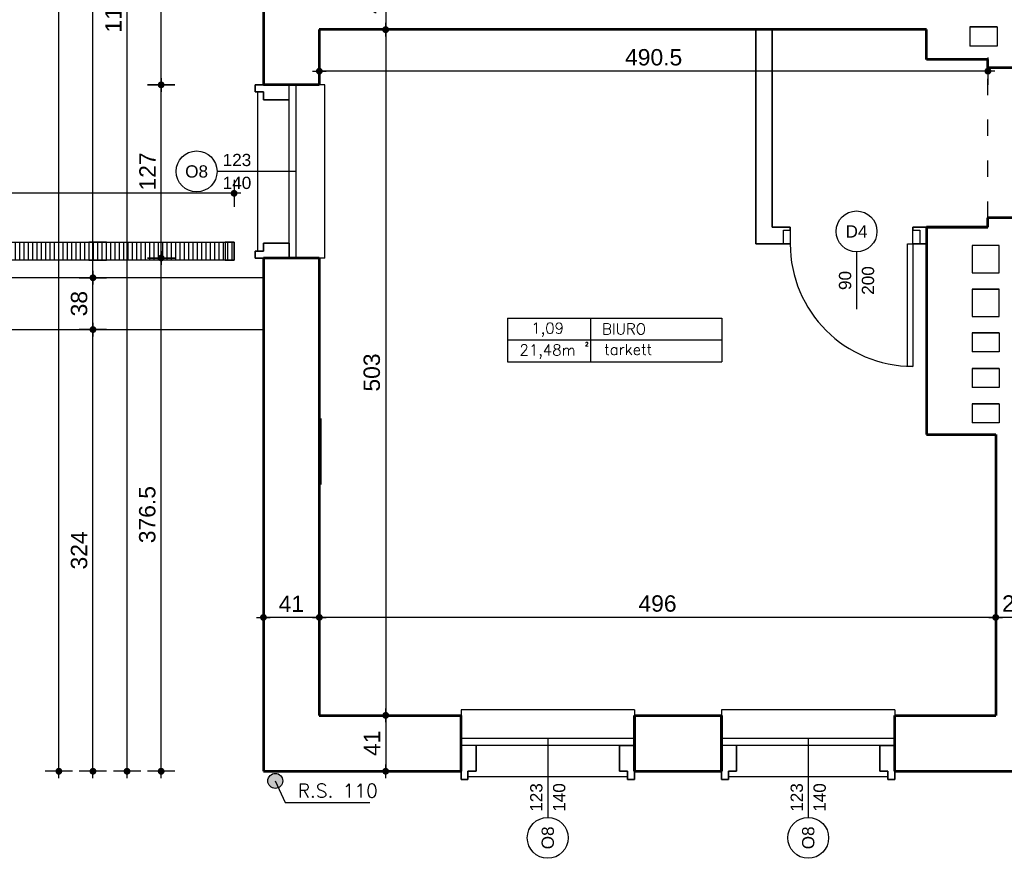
# Model space of a CAD drawing. Header units: millimetres. Extents: x 11979 to 37895, y 18730 to 47884.
# Tile 147 of 256: x 34174 to 34896, y 41423 to 42042. Entities that reach past the tile are written whole.
import ezdxf
from ezdxf.enums import TextEntityAlignment as Align

# ---------------------------------------------------------------- set-up
doc = ezdxf.new("R2010")
doc.units = ezdxf.units.MM
doc.linetypes.add('ACAD_ISO03W100', pattern=[30, 12, -18])
for name, color, linetype in [('-LI-WIDOK', 2, 'Continuous'), ('-WYMIAR', 8, 'Continuous'), ('_drzwi łuk', 1, 'Continuous'), ('_PROJEKTOWANE', 5, 'Continuous'), ('drzwi łuk', 1, 'Continuous'), ('PROJEKTOWANE', 5, 'Continuous')]:
    doc.layers.add(name, color=color, linetype=linetype)
for name, color, linetype, lineweight in [('-ŚCIANY DZIAŁOWE', 3, 'Continuous', 35), ('-ŚCIANY NOŚNE', 4, 'Continuous', 53), ('CIENKA - WYMIAROWA', 8, 'Continuous', 18)]:
    doc.layers.add(name, color=color, linetype=linetype, lineweight=lineweight)
doc.styles.add('ARIAL', font='arial.ttf', dxfattribs={"height": 0.5})
doc.styles.add('DYBY-KURSYWA-0-8-K', font='ROMANS.SHX', dxfattribs={"width": 0.8, "oblique": 15})
doc.styles.add('SIMPLEX', font='simplex')
doc.styles.get("Standard").update_dxf_attribs({"font": 'arial.ttf'})
doc.dimstyles.new('CZA-KROPKA-50', dxfattribs={"dimtxt": 12, "dimasz": 1, "dimexe": 2, "dimexo": 25, "dimgap": 4, "dimtad": 1, "dimdec": 1, "dimrnd": 0.5, "dimzin": 9, "dimdsep": 46, "dimtxsty": 'Standard', "dimblk": 'CZA-KROPKA', "dimblk1": 'CZA-KROPKA', "dimblk2": 'CZA-KROPKA', "dimsah": 1, "dimcen": -20, "dimse1": 1, "dimse2": 1, "dimclrd": 8, "dimclre": 8, "dimclrt": 9, "dimadec": 0, "dimazin": 0, "dimtfac": 1, "dimtdec": 1, "dimtmove": 1, "dimatfit": 3, "dimldrblk": 'CZA-KROPKA', "dimfxl": 1, "dimtolj": 1, "dimtzin": 9, "dimarcsym": 0})
doc.dimstyles.new('PROJ. CZA-KROPKA-50', dxfattribs={"dimtxt": 12, "dimasz": 1, "dimexe": 2, "dimexo": 25, "dimgap": 4, "dimtad": 1, "dimdec": 1, "dimrnd": 0.5, "dimzin": 9, "dimdsep": 46, "dimtxsty": 'DYBY-KURSYWA-0-8-K', "dimblk1": 'CZA-KROPKA', "dimblk2": 'CZA-KROPKA', "dimsah": 1, "dimcen": -20, "dimse1": 1, "dimse2": 1, "dimclrd": 170, "dimclre": 170, "dimclrt": 170, "dimadec": 0, "dimazin": 0, "dimtfac": 1, "dimtdec": 1, "dimtix": 1, "dimtmove": 1, "dimatfit": 3, "dimldrblk": 'CZA-KROPKA', "dimfxl": 0, "dimfxlon": 1, "dimtvp": 8, "dimtolj": 1, "dimtzin": 1, "dimlwd": -1, "dimlwe": -1, "dimarcsym": 0})

# ---------------------------------------------------------------- blocks, each defined once
blk = doc.blocks.new('CZA-KROPKA')
at = {"layer": '-WYMIAR', "linetype": 'ByBlock'}
for p, q in [((0, 10), (0, -10)), ((5, 0), (-5, 0))]:
    blk.add_line(p, q, dxfattribs=at)
at = {"layer": '-WYMIAR', "linetype": 'ByBlock', "const_width": 2.5}
blk.add_lwpolyline([(-1.25, 0, 1), (1.25, 0, 1)], format="xyb", close=True, dxfattribs=at)
blk = doc.blocks.new('*D2671')
at = {"layer": 'Defpoints', "color": 0}
for p in [(33930.89, 41914.57), (33930.89, 41878.62), (34330.89, 41878.62)]:
    blk.add_point(p, dxfattribs=at)
at = {"layer": 'PROJEKTOWANE', "color": 170}
blk.add_line((34329.89, 41914.57), (33931.89, 41914.57), dxfattribs=at)
at = {"layer": 'PROJEKTOWANE', "color": 170, "rotation": 180}
blk.add_blockref('CZA-KROPKA', (33930.89, 41914.57), dxfattribs=at)
at = {"layer": 'PROJEKTOWANE', "color": 170}
blk.add_blockref('CZA-KROPKA', (34330.89, 41914.57), dxfattribs=at)
at = {"layer": 'PROJEKTOWANE', "color": 170, "insert": (34130.89, 41924.62), "char_height": 12, "attachment_point": 5, "style": 'DYBY-KURSYWA-0-8-K'}
blk.add_mtext('\\A1;400', dxfattribs=at)
blk = doc.blocks.new('*D2674')
at = {"layer": 'Defpoints', "color": 0}
for p in [(34889.39, 41603.48), (34889.39, 41531.62), (34917.39, 41531.62)]:
    blk.add_point(p, dxfattribs=at)
at = {"layer": 'PROJEKTOWANE', "color": 8, "lineweight": -2}
blk.add_line((34916.39, 41603.48), (34890.39, 41603.48), dxfattribs=at)
at = {"layer": 'PROJEKTOWANE', "color": 8, "lineweight": -2, "rotation": 180}
blk.add_blockref('CZA-KROPKA', (34889.39, 41603.48), dxfattribs=at)
at = {"layer": 'PROJEKTOWANE', "color": 8, "lineweight": -2}
blk.add_blockref('CZA-KROPKA', (34917.39, 41603.48), dxfattribs=at)
at = {"layer": 'PROJEKTOWANE', "color": 9, "insert": (34903.39, 41613.6), "char_height": 12, "attachment_point": 5, "bg_fill": 3, "box_fill_scale": 1.1, "bg_fill_color": 257, "bg_fill_transparency": 0}
blk.add_mtext('\\A1;28', dxfattribs=at)
blk = doc.blocks.new('*D2677')
at = {"layer": 'Defpoints', "color": 0}
for p in [(34393.39, 42034.62), (34393.39, 42004.18), (34883.69, 42006.62)]:
    blk.add_point(p, dxfattribs=at)
at = {"layer": 'PROJEKTOWANE', "color": 8, "lineweight": -2}
blk.add_line((34882.69, 42004.18), (34394.39, 42004.18), dxfattribs=at)
at = {"layer": 'PROJEKTOWANE', "color": 8, "lineweight": -2, "rotation": 180}
blk.add_blockref('CZA-KROPKA', (34393.39, 42004.18), dxfattribs=at)
at = {"layer": 'PROJEKTOWANE', "color": 8, "lineweight": -2}
blk.add_blockref('CZA-KROPKA', (34883.69, 42004.18), dxfattribs=at)
at = {"layer": 'PROJEKTOWANE', "color": 9, "insert": (34638.54, 42014.3), "char_height": 12, "attachment_point": 5, "bg_fill": 3, "box_fill_scale": 1.1, "bg_fill_color": 257, "bg_fill_transparency": 0}
blk.add_mtext('\\A1;490.5', dxfattribs=at)
blk = doc.blocks.new('*D2597')
at = {"layer": '_PROJEKTOWANE', "color": 8, "lineweight": -2}
blk.add_line((34888.39, 41603.48), (34394.39, 41603.48), dxfattribs=at)
at = {"layer": 'Defpoints', "color": 0}
for p in [(34393.39, 41603.48), (34393.39, 41552.11), (34889.39, 41552.11)]:
    blk.add_point(p, dxfattribs=at)
at = {"layer": '_PROJEKTOWANE', "color": 8, "lineweight": -2, "rotation": 180}
blk.add_blockref('CZA-KROPKA', (34393.39, 41603.48), dxfattribs=at)
at = {"layer": '_PROJEKTOWANE', "color": 8, "lineweight": -2}
blk.add_blockref('CZA-KROPKA', (34889.39, 41603.48), dxfattribs=at)
at = {"layer": '_PROJEKTOWANE', "color": 9, "insert": (34641.39, 41613.6), "char_height": 12, "attachment_point": 5}
blk.add_mtext('\\A1;496', dxfattribs=at)
blk = doc.blocks.new('*D2598')
at = {"layer": '_PROJEKTOWANE', "color": 8, "lineweight": -2}
blk.add_line((34392.39, 41603.48), (34353.39, 41603.48), dxfattribs=at)
at = {"layer": 'Defpoints', "color": 0}
for p in [(34352.39, 41651.87), (34352.39, 41603.48), (34393.39, 41552.11)]:
    blk.add_point(p, dxfattribs=at)
at = {"layer": '_PROJEKTOWANE', "color": 8, "lineweight": -2, "rotation": 180}
blk.add_blockref('CZA-KROPKA', (34352.39, 41603.48), dxfattribs=at)
at = {"layer": '_PROJEKTOWANE', "color": 8, "lineweight": -2}
blk.add_blockref('CZA-KROPKA', (34393.39, 41603.48), dxfattribs=at)
at = {"layer": '_PROJEKTOWANE', "color": 9, "insert": (34372.89, 41613.5), "char_height": 12, "attachment_point": 5}
blk.add_mtext('\\A1;41', dxfattribs=at)
blk = doc.blocks.new('*D2607')
at = {"layer": '_PROJEKTOWANE', "color": 8, "lineweight": -2}
blk.add_line((34442.05, 42075.62), (34442.05, 42035.62), dxfattribs=at)
at = {"layer": 'Defpoints', "color": 0}
for p in [(34393.39, 42076.62), (34393.39, 42034.62), (34442.05, 42034.62)]:
    blk.add_point(p, dxfattribs=at)
at = {"layer": '_PROJEKTOWANE', "color": 8, "lineweight": -2}
for p, rotation in [((34442.05, 42076.62), 90), ((34442.05, 42034.62), 270)]:
    blk.add_blockref('CZA-KROPKA', p, dxfattribs=dict(at, rotation=rotation))
at = {"layer": '_PROJEKTOWANE', "color": 9, "insert": (34432.02, 42055.62), "char_height": 12, "attachment_point": 5, "rotation": 90}
blk.add_mtext('\\A1;42', dxfattribs=at)
blk = doc.blocks.new('*D2608')
at = {"layer": '_PROJEKTOWANE', "color": 8, "lineweight": -2}
blk.add_line((34442.05, 42033.62), (34442.05, 41532.62), dxfattribs=at)
at = {"layer": 'Defpoints', "color": 0}
for p in [(34393.39, 42034.62), (34393.39, 41531.62), (34442.05, 41531.62)]:
    blk.add_point(p, dxfattribs=at)
at = {"layer": '_PROJEKTOWANE', "color": 8, "lineweight": -2}
for p, rotation in [((34442.05, 42034.62), 90), ((34442.05, 41531.62), 270)]:
    blk.add_blockref('CZA-KROPKA', p, dxfattribs=dict(at, rotation=rotation))
at = {"layer": '_PROJEKTOWANE', "color": 9, "insert": (34431.92, 41783.12), "char_height": 12, "attachment_point": 5, "rotation": 90}
blk.add_mtext('\\A1;503', dxfattribs=at)
blk = doc.blocks.new('*D2609')
at = {"layer": '_PROJEKTOWANE', "color": 8, "lineweight": -2}
blk.add_line((34442.05, 41530.62), (34442.05, 41491.62), dxfattribs=at)
at = {"layer": 'Defpoints', "color": 0}
for p in [(34393.39, 41531.62), (34442.05, 41490.62), (34459.25, 41490.62)]:
    blk.add_point(p, dxfattribs=at)
at = {"layer": '_PROJEKTOWANE', "color": 8, "lineweight": -2}
for p, rotation in [((34442.05, 41531.62), 90), ((34442.05, 41490.62), 270)]:
    blk.add_blockref('CZA-KROPKA', p, dxfattribs=dict(at, rotation=rotation))
at = {"layer": '_PROJEKTOWANE', "color": 9, "insert": (34432.02, 41511.12), "char_height": 12, "attachment_point": 5, "rotation": 90}
blk.add_mtext('\\A1;41', dxfattribs=at)
blk = doc.blocks.new('*D2934')
at = {"layer": '-WYMIAR', "color": 8, "lineweight": -2}
blk.add_line((34353.39, 41390.62), (34496.39, 41390.62), dxfattribs=at)
at = {"layer": 'Defpoints', "color": 0}
for p in [(34352.39, 41490.62), (34497.39, 41490.62), (34497.39, 41390.62)]:
    blk.add_point(p, dxfattribs=at)
at = {"layer": '-WYMIAR', "color": 8, "lineweight": -2, "rotation": 180}
blk.add_blockref('CZA-KROPKA', (34352.39, 41390.62), dxfattribs=at)
at = {"layer": '-WYMIAR', "color": 8, "lineweight": -2}
blk.add_blockref('CZA-KROPKA', (34497.39, 41390.62), dxfattribs=at)
at = {"layer": '-WYMIAR', "color": 9, "insert": (34424.89, 41400.75), "char_height": 12, "attachment_point": 5, "bg_fill": 3, "box_fill_scale": 1.1, "bg_fill_color": 257, "bg_fill_transparency": 0}
blk.add_mtext('\\A1;145', dxfattribs=at)
blk = doc.blocks.new('*D2935')
at = {"layer": '-WYMIAR', "color": 8, "lineweight": -2}
blk.add_line((34498.39, 41390.62), (34623.39, 41390.62), dxfattribs=at)
at = {"layer": 'Defpoints', "color": 0}
for p in [(34497.39, 41490.62), (34624.39, 41490.62), (34624.39, 41390.62)]:
    blk.add_point(p, dxfattribs=at)
at = {"layer": '-WYMIAR', "color": 8, "lineweight": -2, "rotation": 180}
blk.add_blockref('CZA-KROPKA', (34497.39, 41390.62), dxfattribs=at)
at = {"layer": '-WYMIAR', "color": 8, "lineweight": -2}
blk.add_blockref('CZA-KROPKA', (34624.39, 41390.62), dxfattribs=at)
at = {"layer": '-WYMIAR', "color": 9, "insert": (34560.89, 41400.65), "char_height": 12, "attachment_point": 5, "bg_fill": 3, "box_fill_scale": 1.1, "bg_fill_color": 257, "bg_fill_transparency": 0}
blk.add_mtext('\\A1;127', dxfattribs=at)
blk = doc.blocks.new('*D2936')
at = {"layer": '-WYMIAR', "color": 8, "lineweight": -2}
blk.add_line((34625.39, 41390.62), (34687.39, 41390.62), dxfattribs=at)
at = {"layer": 'Defpoints', "color": 0}
for p in [(34624.39, 41490.62), (34688.39, 41490.62), (34688.39, 41390.62)]:
    blk.add_point(p, dxfattribs=at)
at = {"layer": '-WYMIAR', "color": 8, "lineweight": -2, "rotation": 180}
blk.add_blockref('CZA-KROPKA', (34624.39, 41390.62), dxfattribs=at)
at = {"layer": '-WYMIAR', "color": 8, "lineweight": -2}
blk.add_blockref('CZA-KROPKA', (34688.39, 41390.62), dxfattribs=at)
at = {"layer": '-WYMIAR', "color": 9, "insert": (34656.39, 41400.75), "char_height": 12, "attachment_point": 5, "bg_fill": 3, "box_fill_scale": 1.1, "bg_fill_color": 257, "bg_fill_transparency": 0}
blk.add_mtext('\\A1;64', dxfattribs=at)
blk = doc.blocks.new('*D2937')
at = {"layer": '-WYMIAR', "color": 8, "lineweight": -2}
blk.add_line((34689.39, 41390.62), (34814.39, 41390.62), dxfattribs=at)
at = {"layer": 'Defpoints', "color": 0}
for p in [(34688.39, 41490.62), (34815.39, 41490.62), (34815.39, 41390.62)]:
    blk.add_point(p, dxfattribs=at)
at = {"layer": '-WYMIAR', "color": 8, "lineweight": -2, "rotation": 180}
blk.add_blockref('CZA-KROPKA', (34688.39, 41390.62), dxfattribs=at)
at = {"layer": '-WYMIAR', "color": 8, "lineweight": -2}
blk.add_blockref('CZA-KROPKA', (34815.39, 41390.62), dxfattribs=at)
at = {"layer": '-WYMIAR', "color": 9, "insert": (34751.89, 41400.65), "char_height": 12, "attachment_point": 5, "bg_fill": 3, "box_fill_scale": 1.1, "bg_fill_color": 257, "bg_fill_transparency": 0}
blk.add_mtext('\\A1;127', dxfattribs=at)
blk = doc.blocks.new('*D2938')
at = {"layer": '-WYMIAR', "color": 8, "lineweight": -2}
blk.add_line((34816.39, 41390.62), (34943.39, 41390.62), dxfattribs=at)
at = {"layer": 'Defpoints', "color": 0}
for p in [(34815.39, 41490.62), (34944.39, 41490.62), (34944.39, 41390.62)]:
    blk.add_point(p, dxfattribs=at)
at = {"layer": '-WYMIAR', "color": 8, "lineweight": -2, "rotation": 180}
blk.add_blockref('CZA-KROPKA', (34815.39, 41390.62), dxfattribs=at)
at = {"layer": '-WYMIAR', "color": 8, "lineweight": -2}
blk.add_blockref('CZA-KROPKA', (34944.39, 41390.62), dxfattribs=at)
at = {"layer": '-WYMIAR', "color": 9, "insert": (34879.89, 41400.75), "char_height": 12, "attachment_point": 5, "bg_fill": 3, "box_fill_scale": 1.1, "bg_fill_color": 257, "bg_fill_transparency": 0}
blk.add_mtext('\\A1;129', dxfattribs=at)
blk = doc.blocks.new('*D2949')
at = {"layer": '-WYMIAR', "color": 8, "lineweight": -2}
blk.add_line((34353.39, 41365.62), (36051.39, 41365.62), dxfattribs=at)
at = {"layer": 'Defpoints', "color": 0}
for p in [(34352.39, 41490.62), (36052.39, 41490.62), (36052.39, 41365.62)]:
    blk.add_point(p, dxfattribs=at)
at = {"layer": '-WYMIAR', "color": 8, "lineweight": -2, "rotation": 180}
blk.add_blockref('CZA-KROPKA', (34352.39, 41365.62), dxfattribs=at)
at = {"layer": '-WYMIAR', "color": 8, "lineweight": -2}
blk.add_blockref('CZA-KROPKA', (36052.39, 41365.62), dxfattribs=at)
at = {"layer": '-WYMIAR', "color": 9, "insert": (35202.39, 41375.75), "char_height": 12, "attachment_point": 5, "bg_fill": 3, "box_fill_scale": 1.1, "bg_fill_color": 257, "bg_fill_transparency": 0}
blk.add_mtext('\\A1;1700', dxfattribs=at)
blk = doc.blocks.new('*D2950')
at = {"layer": '-WYMIAR', "color": 8, "lineweight": -2}
blk.add_line((34351.39, 41390.62), (33910.39, 41390.62), dxfattribs=at)
at = {"layer": 'Defpoints', "color": 0}
for p in [(33909.39, 41852.62), (34352.39, 41490.62), (33909.39, 41390.62)]:
    blk.add_point(p, dxfattribs=at)
at = {"layer": '-WYMIAR', "color": 8, "lineweight": -2, "rotation": 180}
blk.add_blockref('CZA-KROPKA', (33909.39, 41390.62), dxfattribs=at)
at = {"layer": '-WYMIAR', "color": 8, "lineweight": -2}
blk.add_blockref('CZA-KROPKA', (34352.39, 41390.62), dxfattribs=at)
at = {"layer": '-WYMIAR', "color": 9, "insert": (34130.89, 41400.75), "char_height": 12, "attachment_point": 5, "bg_fill": 3, "box_fill_scale": 1.1, "bg_fill_color": 257, "bg_fill_transparency": 0}
blk.add_mtext('\\A1;443', dxfattribs=at)
blk = doc.blocks.new('*D2952')
at = {"layer": '-WYMIAR', "color": 8, "lineweight": -2}
blk.add_line((34351.39, 41365.62), (33872.39, 41365.62), dxfattribs=at)
at = {"layer": 'Defpoints', "color": 0}
for p in [(33871.39, 41814.62), (34352.39, 41490.62), (33871.39, 41365.62)]:
    blk.add_point(p, dxfattribs=at)
at = {"layer": '-WYMIAR', "color": 8, "lineweight": -2, "rotation": 180}
blk.add_blockref('CZA-KROPKA', (33871.39, 41365.62), dxfattribs=at)
at = {"layer": '-WYMIAR', "color": 8, "lineweight": -2}
blk.add_blockref('CZA-KROPKA', (34352.39, 41365.62), dxfattribs=at)
at = {"layer": '-WYMIAR', "color": 9, "insert": (34111.89, 41375.75), "char_height": 12, "attachment_point": 5, "bg_fill": 3, "box_fill_scale": 1.1, "bg_fill_color": 257, "bg_fill_transparency": 0}
blk.add_mtext('\\A1;481', dxfattribs=at)
blk = doc.blocks.new('*D2953')
at = {"layer": '-WYMIAR', "color": 8, "lineweight": -2}
blk.add_line((33872.39, 41340.62), (36051.39, 41340.62), dxfattribs=at)
at = {"layer": 'Defpoints', "color": 0}
for p in [(33871.39, 41814.62), (36052.39, 41814.62), (36052.39, 41340.62)]:
    blk.add_point(p, dxfattribs=at)
at = {"layer": '-WYMIAR', "color": 8, "lineweight": -2, "rotation": 180}
blk.add_blockref('CZA-KROPKA', (33871.39, 41340.62), dxfattribs=at)
at = {"layer": '-WYMIAR', "color": 8, "lineweight": -2}
blk.add_blockref('CZA-KROPKA', (36052.39, 41340.62), dxfattribs=at)
at = {"layer": '-WYMIAR', "color": 9, "insert": (34961.89, 41350.75), "char_height": 12, "attachment_point": 5, "bg_fill": 3, "box_fill_scale": 1.1, "bg_fill_color": 257, "bg_fill_transparency": 0}
blk.add_mtext('\\A1;2181', dxfattribs=at)
blk = doc.blocks.new('*D2982')
at = {"layer": '-WYMIAR', "color": 8, "lineweight": -2}
blk.add_line((34277.39, 41491.62), (34277.39, 41866.12), dxfattribs=at)
at = {"layer": 'Defpoints', "color": 0}
for p in [(34277.39, 41867.12), (34352.39, 41867.12), (34352.39, 41490.62)]:
    blk.add_point(p, dxfattribs=at)
at = {"layer": '-WYMIAR', "color": 8, "lineweight": -2}
for p, rotation in [((34277.39, 41867.12), 90), ((34277.39, 41490.62), 270)]:
    blk.add_blockref('CZA-KROPKA', p, dxfattribs=dict(at, rotation=rotation))
at = {"layer": '-WYMIAR', "color": 9, "insert": (34267.26, 41678.87), "char_height": 12, "attachment_point": 5, "rotation": 90, "bg_fill": 3, "box_fill_scale": 1.1, "bg_fill_color": 257, "bg_fill_transparency": 0}
blk.add_mtext('\\A1;376.5', dxfattribs=at)
blk = doc.blocks.new('*D2983')
at = {"layer": '-WYMIAR', "color": 8, "lineweight": -2}
blk.add_line((34277.39, 41868.12), (34277.39, 41993.12), dxfattribs=at)
at = {"layer": 'Defpoints', "color": 0}
for p in [(34277.39, 41994.12), (34372.89, 41994.12), (34352.39, 41867.12)]:
    blk.add_point(p, dxfattribs=at)
at = {"layer": '-WYMIAR', "color": 8, "lineweight": -2}
for p, rotation in [((34277.39, 41994.12), 90), ((34277.39, 41867.12), 270)]:
    blk.add_blockref('CZA-KROPKA', p, dxfattribs=dict(at, rotation=rotation))
at = {"layer": '-WYMIAR', "color": 9, "insert": (34267.37, 41930.62), "char_height": 12, "attachment_point": 5, "rotation": 90, "bg_fill": 3, "box_fill_scale": 1.1, "bg_fill_color": 257, "bg_fill_transparency": 0}
blk.add_mtext('\\A1;127', dxfattribs=at)
blk = doc.blocks.new('*D2984')
at = {"layer": '-WYMIAR', "color": 8, "lineweight": -2}
blk.add_line((34277.39, 41995.12), (34277.39, 42610.62), dxfattribs=at)
at = {"layer": 'Defpoints', "color": 0}
for p in [(34277.39, 42611.62), (34352.39, 42611.62), (34372.89, 41994.12)]:
    blk.add_point(p, dxfattribs=at)
at = {"layer": '-WYMIAR', "color": 8, "lineweight": -2}
for p, rotation in [((34277.39, 42611.62), 90), ((34277.39, 41994.12), 270)]:
    blk.add_blockref('CZA-KROPKA', p, dxfattribs=dict(at, rotation=rotation))
at = {"layer": '-WYMIAR', "color": 9, "insert": (34267.26, 42302.87), "char_height": 12, "attachment_point": 5, "rotation": 90, "bg_fill": 3, "box_fill_scale": 1.1, "bg_fill_color": 257, "bg_fill_transparency": 0}
blk.add_mtext('\\A1;617.5', dxfattribs=at)
blk = doc.blocks.new('*D2987')
at = {"layer": '-WYMIAR', "color": 8, "lineweight": -2}
blk.add_line((34252.39, 41491.62), (34252.39, 42610.62), dxfattribs=at)
at = {"layer": 'Defpoints', "color": 0}
for p in [(34252.39, 42611.62), (34352.39, 42611.62), (34352.39, 41490.62)]:
    blk.add_point(p, dxfattribs=at)
at = {"layer": '-WYMIAR', "color": 8, "lineweight": -2}
for p, rotation in [((34252.39, 42611.62), 90), ((34252.39, 41490.62), 270)]:
    blk.add_blockref('CZA-KROPKA', p, dxfattribs=dict(at, rotation=rotation))
at = {"layer": '-WYMIAR', "color": 9, "insert": (34242.37, 42051.12), "char_height": 12, "attachment_point": 5, "rotation": 90, "bg_fill": 3, "box_fill_scale": 1.1, "bg_fill_color": 257, "bg_fill_transparency": 0}
blk.add_mtext('\\A1;1121', dxfattribs=at)
blk = doc.blocks.new('*D2988')
at = {"layer": '-WYMIAR', "color": 8, "lineweight": -2}
blk.add_line((34227.39, 41491.62), (34227.39, 41813.62), dxfattribs=at)
at = {"layer": 'Defpoints', "color": 0}
for p in [(34227.39, 41814.62), (34352.39, 41814.62), (34352.39, 41490.62)]:
    blk.add_point(p, dxfattribs=at)
at = {"layer": '-WYMIAR', "color": 8, "lineweight": -2}
for p, rotation in [((34227.39, 41814.62), 90), ((34227.39, 41490.62), 270)]:
    blk.add_blockref('CZA-KROPKA', p, dxfattribs=dict(at, rotation=rotation))
at = {"layer": '-WYMIAR', "color": 9, "insert": (34217.26, 41652.62), "char_height": 12, "attachment_point": 5, "rotation": 90, "bg_fill": 3, "box_fill_scale": 1.1, "bg_fill_color": 257, "bg_fill_transparency": 0}
blk.add_mtext('\\A1;324', dxfattribs=at)
blk = doc.blocks.new('*D2989')
at = {"layer": '-WYMIAR', "color": 8, "lineweight": -2}
blk.add_line((34227.39, 41815.62), (34227.39, 41851.62), dxfattribs=at)
at = {"layer": 'Defpoints', "color": 0}
for p in [(34227.39, 41852.62), (34352.39, 41852.62), (34352.39, 41814.62)]:
    blk.add_point(p, dxfattribs=at)
at = {"layer": '-WYMIAR', "color": 8, "lineweight": -2}
for p, rotation in [((34227.39, 41852.62), 90), ((34227.39, 41814.62), 270)]:
    blk.add_blockref('CZA-KROPKA', p, dxfattribs=dict(at, rotation=rotation))
at = {"layer": '-WYMIAR', "color": 9, "insert": (34217.26, 41833.62), "char_height": 12, "attachment_point": 5, "rotation": 90, "bg_fill": 3, "box_fill_scale": 1.1, "bg_fill_color": 257, "bg_fill_transparency": 0}
blk.add_mtext('\\A1;38', dxfattribs=at)
blk = doc.blocks.new('*D2990')
at = {"layer": '-WYMIAR', "color": 8, "lineweight": -2}
blk.add_line((34227.39, 41853.62), (34227.39, 42610.62), dxfattribs=at)
at = {"layer": 'Defpoints', "color": 0}
for p in [(34227.39, 42611.62), (34352.39, 42611.62), (34352.39, 41852.62)]:
    blk.add_point(p, dxfattribs=at)
at = {"layer": '-WYMIAR', "color": 8, "lineweight": -2}
for p, rotation in [((34227.39, 42611.62), 90), ((34227.39, 41852.62), 270)]:
    blk.add_blockref('CZA-KROPKA', p, dxfattribs=dict(at, rotation=rotation))
at = {"layer": '-WYMIAR', "color": 9, "insert": (34217.26, 42232.12), "char_height": 12, "attachment_point": 5, "rotation": 90, "bg_fill": 3, "box_fill_scale": 1.1, "bg_fill_color": 257, "bg_fill_transparency": 0}
blk.add_mtext('\\A1;759', dxfattribs=at)
blk = doc.blocks.new('*D2993')
at = {"layer": '-WYMIAR', "color": 8, "lineweight": -2}
blk.add_line((34202.39, 41491.62), (34202.39, 42911.62), dxfattribs=at)
at = {"layer": 'Defpoints', "color": 0}
for p in [(34202.39, 42912.62), (34352.39, 42912.62), (34352.39, 41490.62)]:
    blk.add_point(p, dxfattribs=at)
at = {"layer": '-WYMIAR', "color": 8, "lineweight": -2}
for p, rotation in [((34202.39, 42912.62), 90), ((34202.39, 41490.62), 270)]:
    blk.add_blockref('CZA-KROPKA', p, dxfattribs=dict(at, rotation=rotation))
at = {"layer": '-WYMIAR', "color": 9, "insert": (34192.37, 42201.62), "char_height": 12, "attachment_point": 5, "rotation": 90, "bg_fill": 3, "box_fill_scale": 1.1, "bg_fill_color": 257, "bg_fill_transparency": 0}
blk.add_mtext('\\A1;1422', dxfattribs=at)

msp = doc.modelspace()

# ---------------------------------------------------------------- hatches: boundary and pattern name
at = {"layer": 'PROJEKTOWANE'}
h = msp.add_hatch(dxfattribs=at)
h.set_pattern_fill('ANSI31', color=256, angle=45)
h.set_pattern_definition([(90, (490262.5738, 37214.9447), (-3.175, 2e-16), [])])
h.paths.add_polyline_path([(34330.89, 41865.62), (33930.89, 41865.62), (33930.89, 41878.62), (34330.89, 41878.62)])
h = msp.add_hatch(color=256, dxfattribs=at)
h.dxf.hatch_style = 1
edge = h.paths.add_edge_path()
edge.add_ellipse((34361.1, 41483.57), major_axis=(5.49, 0), ratio=1, start_angle=0, end_angle=360)

# ---------------------------------------------------------------- linework, layer by layer
at = {"layer": '-LI-WIDOK'}
for p, q in [((34870.39, 42036.62), (34890.39, 42036.62)), ((34890.39, 42036.62), (34870.39, 42036.62)), ((34870.39, 42036.62), (34870.39, 42022.62)), ((34890.39, 42036.62), (34890.39, 42022.62)), ((34890.39, 42022.62), (34870.39, 42022.62)), ((34397.39, 41994.12), (34393.39, 41994.12)), ((34397.39, 41867.12), (34397.39, 41994.12)), ((34348.39, 41872.12), (34348.39, 41989.12)), ((34892.04, 41876.18), (34872.04, 41876.18)), ((34872.04, 41876.18), (34872.04, 41856.18)), ((34892.04, 41856.18), (34892.04, 41876.18)), ((34397.39, 41867.12), (34393.39, 41867.12)), ((34352.39, 41852.62), (33909.39, 41852.62)), ((34872.04, 41856.18), (34892.04, 41856.18)), ((34872.04, 41844.18), (34892.04, 41844.18)), ((34892.04, 41844.18), (34872.04, 41844.18)), ((34872.04, 41844.18), (34872.04, 41824.18)), ((34892.04, 41824.18), (34892.04, 41844.18)), ((34872.04, 41824.18), (34892.04, 41824.18)), ((33871.39, 41814.62), (34352.39, 41814.62)), ((34872.04, 41812.18), (34892.04, 41812.18)), ((34892.04, 41812.18), (34872.04, 41812.18)), ((34872.04, 41812.18), (34872.04, 41798.18)), ((34892.04, 41812.18), (34892.04, 41798.18)), ((34892.04, 41798.18), (34872.04, 41798.18)), ((34872.04, 41786.18), (34892.04, 41786.18)), ((34892.04, 41786.18), (34872.04, 41786.18)), ((34872.04, 41786.18), (34872.04, 41772.18)), ((34892.04, 41786.18), (34892.04, 41772.18)), ((34892.04, 41772.18), (34872.04, 41772.18)), ((34872.04, 41760.18), (34892.04, 41760.18)), ((34892.04, 41760.18), (34872.04, 41760.18)), ((34872.04, 41760.18), (34872.04, 41746.18)), ((34892.04, 41760.18), (34892.04, 41746.18)), ((34892.04, 41746.18), (34872.04, 41746.18)), ((34624.39, 41535.62), (34497.39, 41535.62)), ((34497.39, 41535.62), (34497.39, 41531.62)), ((34624.39, 41535.62), (34624.39, 41531.62)), ((34815.39, 41535.62), (34688.39, 41535.62)), ((34688.39, 41535.62), (34688.39, 41531.62)), ((34815.39, 41535.62), (34815.39, 41531.62)), ((34619.39, 41486.62), (34502.39, 41486.62)), ((34810.39, 41486.62), (34693.39, 41486.62))]:
    msp.add_line(p, q, dxfattribs=at)
at = {"layer": '-ŚCIANY DZIAŁOWE'}
for p, q in [((34346.39, 41994.12), (34346.39, 41989.12)), ((34352.39, 41994.12), (34346.39, 41994.12)), ((34346.39, 41989.12), (34352.39, 41989.12)), ((34352.39, 41989.12), (34352.39, 41983.12)), ((34352.39, 41983.12), (34371.39, 41983.12)), ((34738.7, 41889.62), (34725.39, 41889.62)), ((34738.7, 41887.43), (34738.7, 41889.62)), ((34838.69, 41889.62), (34828.7, 41889.62)), ((34828.7, 41887.43), (34828.7, 41889.62)), ((34352.39, 41872.12), (34352.39, 41878.12)), ((34352.39, 41878.12), (34371.39, 41878.12)), ((34371.39, 41878.12), (34371.39, 41867.12)), ((34346.39, 41867.12), (34346.39, 41872.12)), ((34346.39, 41872.12), (34352.39, 41872.12)), ((34738.7, 41877.62), (34713.39, 41877.62)), ((34838.69, 41877.62), (34828.7, 41877.62)), ((34352.39, 41867.12), (34346.39, 41867.12)), ((34508.39, 41490.62), (34508.39, 41509.62)), ((34613.39, 41490.62), (34613.39, 41509.62)), ((34613.39, 41509.62), (34624.39, 41509.62)), ((34699.39, 41490.62), (34699.39, 41509.62)), ((34804.39, 41490.62), (34804.39, 41509.62)), ((34804.39, 41509.62), (34815.39, 41509.62)), ((34497.39, 41490.62), (34497.39, 41484.62)), ((34502.39, 41484.62), (34502.39, 41490.62)), ((34502.39, 41490.62), (34508.39, 41490.62)), ((34619.39, 41490.62), (34613.39, 41490.62)), ((34619.39, 41484.62), (34619.39, 41490.62)), ((34624.39, 41490.62), (34624.39, 41484.62)), ((34688.39, 41490.62), (34688.39, 41484.62)), ((34693.39, 41484.62), (34693.39, 41490.62)), ((34693.39, 41490.62), (34699.39, 41490.62)), ((34810.39, 41490.62), (34804.39, 41490.62)), ((34810.39, 41484.62), (34810.39, 41490.62)), ((34815.39, 41490.62), (34815.39, 41484.62)), ((34497.39, 41484.62), (34502.39, 41484.62)), ((34624.39, 41484.62), (34619.39, 41484.62)), ((34688.39, 41484.62), (34693.39, 41484.62)), ((34815.39, 41484.62), (34810.39, 41484.62))]:
    msp.add_line(p, q, dxfattribs=at)
at = {"layer": '-ŚCIANY NOŚNE'}
for p, q in [((34352.39, 42611.62), (34352.39, 41994.12)), ((34393.39, 42034.62), (34393.39, 41994.12)), ((34820.39, 42034.62), (34393.39, 42034.62)), ((34838.69, 42034.62), (34820.39, 42034.62)), ((34838.69, 42012.62), (34838.69, 42034.62)), ((34883.69, 42012.62), (34838.69, 42012.62)), ((34883.69, 42006.62), (34883.69, 42012.62)), ((34917.39, 42006.62), (34883.69, 42006.62)), ((34393.39, 41994.12), (34352.39, 41994.12)), ((34883.69, 41889.62), (34883.69, 41896.62)), ((34917.39, 41896.62), (34883.69, 41896.62)), ((34838.69, 41889.62), (34877.39, 41889.62)), ((34883.69, 41889.62), (34838.69, 41889.62)), ((34838.69, 41889.62), (34838.69, 41737.62)), ((34838.69, 41889.62), (34883.69, 41889.62)), ((34352.39, 41867.12), (34352.39, 41490.62)), ((34393.39, 41867.12), (34352.39, 41867.12)), ((34393.39, 41867.12), (34393.39, 41531.62)), ((34838.69, 41737.62), (34889.39, 41737.62)), ((34889.39, 41737.62), (34889.39, 41531.62)), ((34352.39, 41702.62), (34352.39, 41672.62)), ((34393.39, 41531.62), (34497.39, 41531.62)), ((34497.39, 41490.62), (34497.39, 41531.62)), ((34624.39, 41531.62), (34688.39, 41531.62)), ((34624.39, 41531.62), (34624.39, 41490.62)), ((34624.39, 41490.62), (34624.39, 41531.62)), ((34688.39, 41531.62), (34688.39, 41490.62)), ((34688.39, 41490.62), (34688.39, 41531.62)), ((34815.39, 41531.62), (34889.39, 41531.62)), ((34815.39, 41490.62), (34815.39, 41531.62)), ((34352.39, 41490.62), (34497.39, 41490.62)), ((34352.39, 41490.62), (34486.39, 41490.62)), ((34624.39, 41490.62), (34688.39, 41490.62)), ((34815.39, 41490.62), (34944.39, 41490.62))]:
    msp.add_line(p, q, dxfattribs=at)
at = {"layer": 'CIENKA - WYMIAROWA'}
msp.add_line((34877.39, 42012.62), (34877.39, 42012.62), dxfattribs=at)
msp.add_line((34877.39, 42012.62), (34877.39, 42012.62), dxfattribs=at)
at = {"layer": 'drzwi łuk', "ltscale": 0.5}
for p, q in [((34531.29, 41823.01), (34688.49, 41823.01)), ((34531.29, 41823.01), (34531.29, 41791.01)), ((34592.36, 41823.01), (34592.36, 41791.01)), ((34688.49, 41823.01), (34688.49, 41791.01)), ((34531.29, 41807.01), (34688.49, 41807.01)), ((34531.29, 41791.01), (34688.49, 41791.01))]:
    msp.add_line(p, q, dxfattribs=at)
at = {"layer": 'PROJEKTOWANE'}
for p, q in [((34371.39, 41983.12), (34371.39, 41994.12)), ((34376.39, 41867.12), (34376.39, 41994.12)), ((34371.39, 41878.12), (34371.39, 41991.12)), ((34376.39, 41930.62), (34318.39, 41930.62)), ((34787.32, 41871.62), (34787.32, 41829.62)), ((34394.39, 41749.32), (34394.39, 41700.92)), ((34624.39, 41514.62), (34497.39, 41514.62)), ((34560.89, 41514.62), (34560.89, 41456.77)), ((34815.39, 41514.62), (34688.39, 41514.62)), ((34751.89, 41514.62), (34751.89, 41456.77)), ((34508.39, 41509.62), (34497.39, 41509.62)), ((34613.39, 41509.62), (34500.39, 41509.62)), ((34699.39, 41509.62), (34688.39, 41509.62)), ((34804.39, 41509.62), (34691.39, 41509.62)), ((34361.1, 41483.57), (34368.39, 41467.67)), ((34368.39, 41467.67), (34430.38, 41467.67))]:
    msp.add_line(p, q, dxfattribs=at)
for points in [[(34733.7, 41887.62), (34738.7, 41887.62), (34738.7, 41877.62), (34733.7, 41877.62)], [(34828.7, 41887.62), (34833.7, 41887.62), (34833.7, 41877.62), (34828.7, 41877.62)], [(34330.89, 41865.62), (33930.89, 41865.62), (33930.89, 41878.62), (34330.89, 41878.62)], [(34224.39, 41865.62), (34237.39, 41865.62), (34237.39, 41878.62), (34224.39, 41878.62)], [(34324.39, 41865.62), (34330.89, 41865.62), (34330.89, 41878.62), (34324.39, 41878.62)]]:
    msp.add_lwpolyline(points, close=True, dxfattribs=at)
for centre, radius in [((34303.39, 41930.62), 15), ((34787.32, 41886.62), 15), ((34361.1, 41483.57), 5.49), ((34560.89, 41441.77), 15), ((34751.89, 41441.77), 15)]:
    msp.add_circle(centre, radius, dxfattribs=at)

# ---------------------------------------------------------------- texts
at = {"layer": '-LI-WIDOK', "style": 'SIMPLEX'}
for s, height, p in [('1,09', 8, (34560.76, 41815.65)), ('BIURO', 8, (34616.86, 41815.07)), ('21,48m', 8, (34560.76, 41799.65)), ('2', 3, (34589.52, 41803.85))]:
    msp.add_text(s, height=height, dxfattribs=at).set_placement(p, align=Align.MIDDLE_CENTER)
at = {"layer": 'PROJEKTOWANE'}
for s, height, style, p in [('123', 9, 'ARIAL', (34332.99, 41939.02)), ('O8', 9, 'ARIAL', (34303.39, 41930.62)), ('140', 9, 'ARIAL', (34332.99, 41922.24)), ('D4', 9, 'ARIAL', (34787.32, 41886.62)), ('tarkett', 8, 'SIMPLEX', (34619.87, 41800.02))]:
    msp.add_text(s, height=height, dxfattribs=dict(at, style=style)).set_placement(p, align=Align.MIDDLE_CENTER)
at = {"layer": 'PROJEKTOWANE', "style": 'ARIAL'}
for s, p in [('90', (34778.92, 41850.62)), ('200', (34795.7, 41850.62)), ('140', (34569.27, 41471.37)), ('140', (34760.27, 41471.37)), ('123', (34552.49, 41471.37)), ('123', (34743.49, 41471.37)), ('O8', (34560.89, 41441.77)), ('O8', (34751.89, 41441.77))]:
    msp.add_text(s, height=9, rotation=90, dxfattribs=at).set_placement(p, align=Align.MIDDLE_CENTER)
at = {"layer": 'PROJEKTOWANE', "style": 'SIMPLEX'}
msp.add_text('R.S. 110', height=10, dxfattribs=at).set_placement((34406.89, 41476.29), align=Align.MIDDLE)

# ---------------------------------------------------------------- dimensions: what is measured, and where the dimension line sits
at = {"layer": '_PROJEKTOWANE'}
dim = msp.add_linear_dim(base=(34352.39, 41603.48), p1=(34393.39, 41552.11), p2=(34352.39, 41651.87), dimstyle='CZA-KROPKA-50', dxfattribs=at)
dim.commit()
dim.dimension.update_dxf_attribs({"geometry": '*D2598', "text_midpoint": (34372.89, 41613.5)})
dim = msp.add_linear_dim(base=(34442.05, 41490.62), p1=(34393.39, 41531.62), p2=(34459.25, 41490.62), angle=90, dimstyle='CZA-KROPKA-50', dxfattribs=at)
dim.commit()
dim.dimension.update_dxf_attribs({"geometry": '*D2609', "text_midpoint": (34432.02, 41511.12)})
at = {"layer": 'PROJEKTOWANE'}
dim = msp.add_linear_dim(base=(33930.89, 41914.57), p1=(34330.89, 41878.62), p2=(33930.89, 41878.62), dimstyle='PROJ. CZA-KROPKA-50', override={"dimblk1": 'CZA-KROPKA', "dimblk2": 'CZA-KROPKA'}, dxfattribs=at)
dim.commit()
dim.dimension.update_dxf_attribs({"geometry": '*D2671', "text_midpoint": (34130.89, 41924.62)})

# ---------------------------------------------------------------- next in the draw order: dimensions: what is measured, and where the dimension line sits
at = {"layer": '-WYMIAR'}
dim = msp.add_linear_dim(base=(34497.39, 41390.62), p1=(34352.39, 41490.62), p2=(34497.39, 41490.62), dimstyle='CZA-KROPKA-50', override={"dimfxl": 0, "dimfxlon": 1, "dimtfill": 1}, dxfattribs=at)
dim.commit()
dim.dimension.update_dxf_attribs({"geometry": '*D2934', "text_midpoint": (34424.89, 41400.75)})
at = {"layer": 'PROJEKTOWANE'}
for base, p1, p2, picture, middle in [((34393.39, 42004.18), (34883.69, 42006.62), (34393.39, 42034.62), '*D2677', (34638.54, 42014.3)), ((34889.39, 41603.48), (34917.39, 41531.62), (34889.39, 41531.62), '*D2674', (34903.39, 41613.6))]:
    dim = msp.add_linear_dim(base=base, p1=p1, p2=p2, dimstyle='CZA-KROPKA-50', override={"dimfxl": 0, "dimfxlon": 1, "dimtfill": 1}, dxfattribs=at)
    dim.commit()
    dim.dimension.update_dxf_attribs({"geometry": picture, "text_midpoint": middle})

# ---------------------------------------------------------------- next in the draw order: linework, layer by layer
at = {"layer": '-ŚCIANY DZIAŁOWE'}
for p, q in [((34713.39, 41877.62), (34713.39, 42034.62)), ((34725.39, 41889.62), (34725.39, 42034.62))]:
    msp.add_line(p, q, dxfattribs=at)
at = {"layer": '_drzwi łuk', "linetype": 'ACAD_ISO03W100'}
msp.add_line((34883.69, 41896.62), (34883.69, 42006.62), dxfattribs=at)

# ---------------------------------------------------------------- next in the draw order: dimensions: what is measured, and where the dimension line sits
at = {"layer": '-WYMIAR'}
dim = msp.add_linear_dim(base=(34624.39, 41390.62), p1=(34497.39, 41490.62), p2=(34624.39, 41490.62), dimstyle='CZA-KROPKA-50', override={"dimfxl": 0, "dimfxlon": 1, "dimtfill": 1}, dxfattribs=at)
dim.commit()
dim.dimension.update_dxf_attribs({"geometry": '*D2935', "text_midpoint": (34560.89, 41400.65)})
at = {"layer": '_PROJEKTOWANE'}
for base, p1, p2, picture, middle in [((34442.05, 42034.62), (34393.39, 42076.62), (34393.39, 42034.62), '*D2607', (34432.02, 42055.62)), ((34442.05, 41531.62), (34393.39, 42034.62), (34393.39, 41531.62), '*D2608', (34431.92, 41783.12))]:
    dim = msp.add_linear_dim(base=base, p1=p1, p2=p2, angle=90, dimstyle='CZA-KROPKA-50', dxfattribs=at)
    dim.commit()
    dim.dimension.update_dxf_attribs({"geometry": picture, "text_midpoint": middle})
dim = msp.add_linear_dim(base=(34393.39, 41603.48), p1=(34889.39, 41552.11), p2=(34393.39, 41552.11), dimstyle='CZA-KROPKA-50', dxfattribs=at)
dim.commit()
dim.dimension.update_dxf_attribs({"geometry": '*D2597', "text_midpoint": (34641.39, 41613.6)})

# ---------------------------------------------------------------- next in the draw order: dimensions: what is measured, and where the dimension line sits
at = {"layer": '-WYMIAR'}
dim = msp.add_linear_dim(base=(34688.39, 41390.62), p1=(34624.39, 41490.62), p2=(34688.39, 41490.62), dimstyle='CZA-KROPKA-50', override={"dimfxl": 0, "dimfxlon": 1, "dimtfill": 1}, dxfattribs=at)
dim.commit()
dim.dimension.update_dxf_attribs({"geometry": '*D2936', "text_midpoint": (34656.39, 41400.75)})

# ---------------------------------------------------------------- next in the draw order: dimensions: what is measured, and where the dimension line sits
dim = msp.add_linear_dim(base=(34815.39, 41390.62), p1=(34688.39, 41490.62), p2=(34815.39, 41490.62), dimstyle='CZA-KROPKA-50', override={"dimfxl": 0, "dimfxlon": 1, "dimtfill": 1}, dxfattribs=at)
dim.commit()
dim.dimension.update_dxf_attribs({"geometry": '*D2937', "text_midpoint": (34751.89, 41400.65)})

# ---------------------------------------------------------------- next in the draw order: dimensions: what is measured, and where the dimension line sits
dim = msp.add_linear_dim(base=(34944.39, 41390.62), p1=(34815.39, 41490.62), p2=(34944.39, 41490.62), dimstyle='CZA-KROPKA-50', override={"dimfxl": 0, "dimfxlon": 1, "dimtfill": 1}, dxfattribs=at)
dim.commit()
dim.dimension.update_dxf_attribs({"geometry": '*D2938', "text_midpoint": (34879.89, 41400.75)})

# ---------------------------------------------------------------- next in the draw order: dimensions: what is measured, and where the dimension line sits
dim = msp.add_linear_dim(base=(36052.39, 41365.62), p1=(34352.39, 41490.62), p2=(36052.39, 41490.62), dimstyle='CZA-KROPKA-50', override={"dimfxl": 0, "dimfxlon": 1, "dimtfill": 1}, dxfattribs=at)
dim.commit()
dim.dimension.update_dxf_attribs({"geometry": '*D2949', "text_midpoint": (35202.39, 41375.75)})

# ---------------------------------------------------------------- next in the draw order: dimensions: what is measured, and where the dimension line sits
dim = msp.add_linear_dim(base=(33909.39, 41390.62), p1=(34352.39, 41490.62), p2=(33909.39, 41852.62), dimstyle='CZA-KROPKA-50', override={"dimfxl": 0, "dimfxlon": 1, "dimtfill": 1}, dxfattribs=at)
dim.commit()
dim.dimension.update_dxf_attribs({"geometry": '*D2950', "text_midpoint": (34130.89, 41400.75)})

# ---------------------------------------------------------------- next in the draw order: dimensions: what is measured, and where the dimension line sits
dim = msp.add_linear_dim(base=(33871.39, 41365.62), p1=(34352.39, 41490.62), p2=(33871.39, 41814.62), dimstyle='CZA-KROPKA-50', override={"dimfxl": 0, "dimfxlon": 1, "dimtfill": 1}, dxfattribs=at)
dim.commit()
dim.dimension.update_dxf_attribs({"geometry": '*D2952', "text_midpoint": (34111.89, 41375.75)})

# ---------------------------------------------------------------- next in the draw order: dimensions: what is measured, and where the dimension line sits
dim = msp.add_linear_dim(base=(36052.39, 41340.62), p1=(33871.39, 41814.62), p2=(36052.39, 41814.62), dimstyle='CZA-KROPKA-50', override={"dimfxl": 0, "dimfxlon": 1, "dimtfill": 1}, dxfattribs=at)
dim.commit()
dim.dimension.update_dxf_attribs({"geometry": '*D2953', "text_midpoint": (34961.89, 41350.75)})

# ---------------------------------------------------------------- next in the draw order: linework, layer by layer
at = {"layer": 'PROJEKTOWANE'}
msp.add_lwpolyline([(34824.7, 41877.62), (34828.7, 41877.62), (34828.7, 41787.62), (34824.7, 41787.62)], close=True, dxfattribs=at)
msp.add_arc((34828.7, 41877.62), 90, 180, 270, dxfattribs=at)

# ---------------------------------------------------------------- next in the draw order: dimensions: what is measured, and where the dimension line sits
at = {"layer": '-WYMIAR'}
dim = msp.add_linear_dim(base=(34277.39, 41867.12), p1=(34352.39, 41490.62), p2=(34352.39, 41867.12), angle=90, dimstyle='CZA-KROPKA-50', override={"dimfxl": 0, "dimfxlon": 1, "dimtfill": 1}, dxfattribs=at)
dim.commit()
dim.dimension.update_dxf_attribs({"geometry": '*D2982', "text_midpoint": (34267.26, 41678.87)})

# ---------------------------------------------------------------- next in the draw order: dimensions: what is measured, and where the dimension line sits
dim = msp.add_linear_dim(base=(34277.39, 41994.12), p1=(34352.39, 41867.12), p2=(34372.89, 41994.12), angle=90, dimstyle='CZA-KROPKA-50', override={"dimfxl": 0, "dimfxlon": 1, "dimtfill": 1}, dxfattribs=at)
dim.commit()
dim.dimension.update_dxf_attribs({"geometry": '*D2983', "text_midpoint": (34267.37, 41930.62)})

# ---------------------------------------------------------------- next in the draw order: dimensions: what is measured, and where the dimension line sits
dim = msp.add_linear_dim(base=(34277.39, 42611.62), p1=(34372.89, 41994.12), p2=(34352.39, 42611.62), angle=90, dimstyle='CZA-KROPKA-50', override={"dimfxl": 0, "dimfxlon": 1, "dimtfill": 1}, dxfattribs=at)
dim.commit()
dim.dimension.update_dxf_attribs({"geometry": '*D2984', "text_midpoint": (34267.26, 42302.87)})

# ---------------------------------------------------------------- next in the draw order: dimensions: what is measured, and where the dimension line sits
dim = msp.add_linear_dim(base=(34252.39, 42611.62), p1=(34352.39, 41490.62), p2=(34352.39, 42611.62), angle=90, dimstyle='CZA-KROPKA-50', override={"dimfxl": 0, "dimfxlon": 1, "dimtfill": 1}, dxfattribs=at)
dim.commit()
dim.dimension.update_dxf_attribs({"geometry": '*D2987', "text_midpoint": (34242.37, 42051.12)})

# ---------------------------------------------------------------- next in the draw order: dimensions: what is measured, and where the dimension line sits
dim = msp.add_linear_dim(base=(34227.39, 41814.62), p1=(34352.39, 41490.62), p2=(34352.39, 41814.62), angle=90, dimstyle='CZA-KROPKA-50', override={"dimfxl": 0, "dimfxlon": 1, "dimtfill": 1}, dxfattribs=at)
dim.commit()
dim.dimension.update_dxf_attribs({"geometry": '*D2988', "text_midpoint": (34217.26, 41652.62)})

# ---------------------------------------------------------------- next in the draw order: dimensions: what is measured, and where the dimension line sits
dim = msp.add_linear_dim(base=(34227.39, 41852.62), p1=(34352.39, 41814.62), p2=(34352.39, 41852.62), angle=90, dimstyle='CZA-KROPKA-50', override={"dimfxl": 0, "dimfxlon": 1, "dimtfill": 1}, dxfattribs=at)
dim.commit()
dim.dimension.update_dxf_attribs({"geometry": '*D2989', "text_midpoint": (34217.26, 41833.62)})

# ---------------------------------------------------------------- next in the draw order: dimensions: what is measured, and where the dimension line sits
dim = msp.add_linear_dim(base=(34227.39, 42611.62), p1=(34352.39, 41852.62), p2=(34352.39, 42611.62), angle=90, dimstyle='CZA-KROPKA-50', override={"dimfxl": 0, "dimfxlon": 1, "dimtfill": 1}, dxfattribs=at)
dim.commit()
dim.dimension.update_dxf_attribs({"geometry": '*D2990', "text_midpoint": (34217.26, 42232.12)})

# ---------------------------------------------------------------- next in the draw order: dimensions: what is measured, and where the dimension line sits
dim = msp.add_linear_dim(base=(34202.39, 42912.62), p1=(34352.39, 41490.62), p2=(34352.39, 42912.62), angle=90, dimstyle='CZA-KROPKA-50', override={"dimfxl": 0, "dimfxlon": 1, "dimtfill": 1}, dxfattribs=at)
dim.commit()
dim.dimension.update_dxf_attribs({"geometry": '*D2993', "text_midpoint": (34192.37, 42201.62)})

doc.saveas('drawing.dxf')
